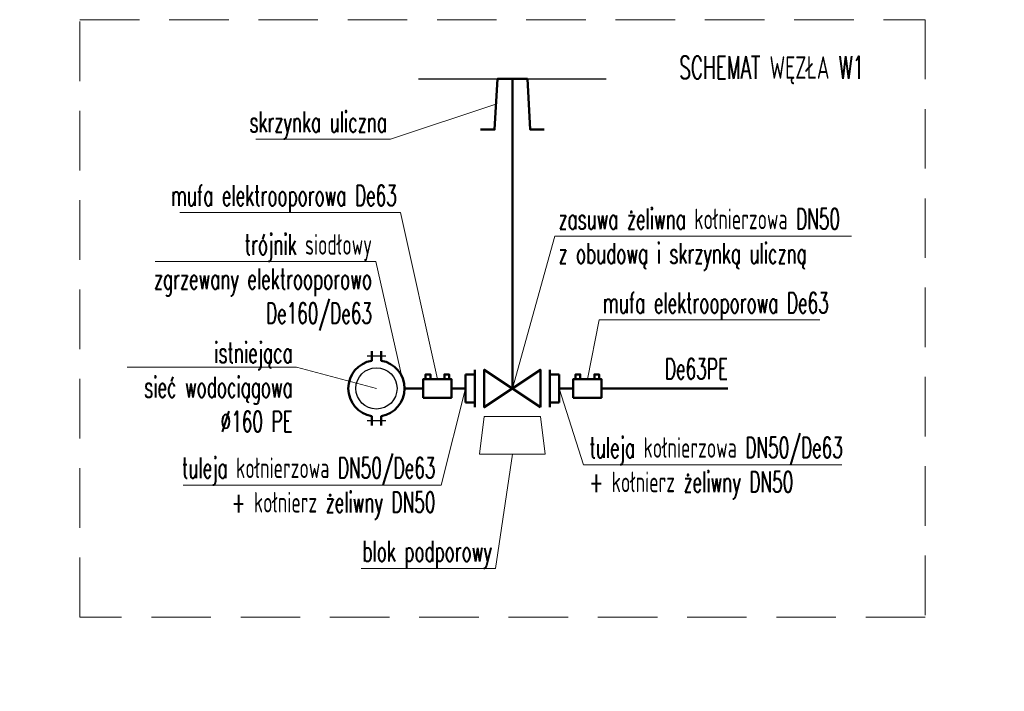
# Model space of a CAD drawing. Header units: millimetres. Extents: x 42478 to 46433, y 31104 to 33439.
# Tile 1 of 3: x 42478 to 43528, y 32536 to 33252. Entities that reach past the tile are written whole.
import ezdxf
from ezdxf import colors
from ezdxf.entities.mleader import LeaderData, LeaderLine
from ezdxf.enums import TextEntityAlignment as Align
from ezdxf.math import Vec2, Vec3

# ---------------------------------------------------------------- set-up
doc = ezdxf.new("R2010")
doc.units = ezdxf.units.MM
doc.linetypes.add('IS-DASHED', pattern=[19.05, 12.7, -6.35])
for name, color, linetype, lineweight in [('IS-profil-cienka', 7, 'Continuous', 15), ('IS-profil-gruba', 7, 'Continuous', 50), ('IS-profil-srednia', 7, 'Continuous', 30)]:
    doc.layers.add(name, color=color, linetype=linetype, lineweight=lineweight)
doc.styles.add('IS-0.6', font='simplex.shx', dxfattribs={"width": 0.6})

# ---------------------------------------------------------------- blocks, each defined once
blk = doc.blocks.new('_None')

msp = doc.modelspace()

# ---------------------------------------------------------------- linework, layer by layer
at = {"layer": 'IS-profil-cienka', "linetype": 'IS-DASHED', "ltscale": 5}
msp.add_lwpolyline([(42542.196, 33252.472), (43443.994, 33252.472), (43443.994, 32615.442), (42542.196, 32615.442)], close=True, dxfattribs=at)
at = {"layer": 'IS-profil-cienka'}
msp.add_lwpolyline([(43038.56, 32789.254), (42968.56, 32789.254), (42973.56, 32829.254), (43033.56, 32829.254)], close=True, dxfattribs=at)
at = {"layer": 'IS-profil-gruba'}
for p, q in [((43003.56, 32859.254), (43003.56, 33189.254)), ((42853.56, 32898.835), (42853.56, 32888.835)), ((42863.56, 32898.835), (42863.56, 32888.835)), ((42963.56, 32839.254), (42963.56, 32879.254)), ((43043.56, 32839.254), (43043.56, 32879.254)), ((42953.56, 32874.254), (42963.56, 32874.254)), ((42953.56, 32874.254), (42953.56, 32844.254)), ((43053.56, 32874.254), (43043.56, 32874.254)), ((43053.56, 32874.254), (43053.56, 32844.254)), ((42908.56, 32859.254), (42888.56, 32859.254)), ((42953.56, 32859.254), (42938.56, 32859.254)), ((43053.56, 32859.254), (43068.56, 32859.254)), ((43233.56, 32859.254), (43098.56, 32859.254)), ((42953.56, 32844.254), (42963.56, 32844.254)), ((43053.56, 32844.254), (43043.56, 32844.254)), ((42853.56, 32819.674), (42853.56, 32829.674)), ((42863.56, 32819.674), (42863.56, 32829.674))]:
    msp.add_line(p, q, dxfattribs=at)
for points in [[(42969.56, 33135.254), (42984.56, 33135.254), (42987.56, 33189.254), (43019.56, 33189.254), (43022.56, 33135.254), (43037.56, 33135.254)], [(43033.56, 32839.254), (43033.56, 32879.254), (42973.56, 32839.254), (42973.56, 32879.254), (43033.56, 32839.254)]]:
    msp.add_lwpolyline(points, dxfattribs=at)
for points in [[(42908.56, 32849.254), (42938.56, 32849.254), (42938.56, 32869.254), (42908.56, 32869.254)], [(42911.06, 32869.254), (42916.06, 32869.254), (42916.06, 32874.254), (42911.06, 32874.254)], [(42931.06, 32869.254), (42936.06, 32869.254), (42936.06, 32874.254), (42931.06, 32874.254)], [(43068.56, 32849.254), (43098.56, 32849.254), (43098.56, 32869.254), (43068.56, 32869.254)], [(43071.06, 32869.254), (43076.06, 32869.254), (43076.06, 32874.254), (43071.06, 32874.254)], [(43091.06, 32869.254), (43096.06, 32869.254), (43096.06, 32874.254), (43091.06, 32874.254)]]:
    msp.add_lwpolyline(points, close=True, dxfattribs=at)
for start, end in [(99.594068, 260.405932), (279.594068, 80.405932)]:
    msp.add_arc((42858.56, 32859.254), 30, start, end, dxfattribs=at)
at = {"layer": 'IS-profil-srednia'}
for p, q in [((42903.56, 33189.254), (43103.56, 33189.254)), ((42868.56, 32893.835), (42848.56, 32893.835)), ((42868.56, 32824.674), (42848.56, 32824.674))]:
    msp.add_line(p, q, dxfattribs=at)
msp.add_circle((42858.56, 32859.254), 22, dxfattribs=at)

# ---------------------------------------------------------------- texts
at = {"layer": 'IS-profil-srednia', "style": 'IS-0.6', "width": 0.6}
msp.add_text('De63PE', height=22, dxfattribs=at).set_placement((43233.56, 32869.254), align=Align.RIGHT)
at = {"layer": 'IS-profil-srednia', "insert": (43181.621, 33213.486), "char_height": 24, "attachment_point": 1, "style": 'IS-0.6'}
msp.add_mtext('SCHEMAT WĘZŁA W1', dxfattribs=at)

# ---------------------------------------------------------------- leaders
at = {"layer": 'IS-profil-srednia'}
ml = msp.add_multileader_mtext('Standard', dxfattribs=at)
ml.set_content('\\pxse1;skrzynka uliczna', color=256, style='IS-0.6')
ml.set_leader_properties(linetype='Continuous', lineweight=9)
ml.set_arrow_properties(name='NONE')
ml.build(insert=Vec2(0, 0))
ml.multileader.update_dxf_attribs({"has_dogleg": 0, "text_left_attachment_type": 6, "text_right_attachment_type": 6, "dogleg_length": 0, "arrow_head_size": 6.25})
ctx = ml.context
ctx.base_point, ctx.char_height, ctx.arrow_head_size, ctx.landing_gap_size, ctx.plane_origin = Vec3(42705.351, 33125.125), 22, 6.25, 4, Vec3(43927.908, 33003.424)
ctx.left_attachment, ctx.right_attachment, ctx.text_align_type = 6, 6, 2
notes = []
notes.append((ctx, [(0, (1, 1, 0), (42873.637, 33125.125), (-1, 0), 0, [(0, [(42986.06, 33162.254)], 0, [])])]))
ctx.mtext.insert, ctx.mtext.alignment, ctx.mtext.line_spacing_style, ctx.mtext.flow_direction = Vec3(42869.637, 33154.458), 3, 2, 5
ml = msp.add_multileader_mtext('Standard', dxfattribs=at)
ml.set_content('\\pxse1;mufa elektrooporowa De63', color=256, style='IS-0.6')
ml.set_leader_properties(linetype='Continuous', lineweight=9)
ml.set_arrow_properties(name='NONE')
ml.build(insert=Vec2(0, 0))
ml.multileader.update_dxf_attribs({"has_dogleg": 0, "text_left_attachment_type": 6, "text_right_attachment_type": 6, "dogleg_length": 0, "arrow_head_size": 6.25})
ctx = ml.context
ctx.base_point, ctx.char_height, ctx.arrow_head_size, ctx.landing_gap_size, ctx.plane_origin = Vec3(42607.256, 33046.738), 22, 6.25, 4, Vec3(43927.908, 32965.575)
ctx.left_attachment, ctx.right_attachment, ctx.text_align_type = 6, 6, 2
notes.append((ctx, [(0, (1, 1, 0), (42884.285, 33046.738), (-1, 0), 0, [(0, [(42923.56, 32869.254)], 0, [])])]))
ctx.mtext.insert, ctx.mtext.alignment, ctx.mtext.line_spacing_style, ctx.mtext.flow_direction = Vec3(42880.285, 33076.071), 3, 2, 5
ml = msp.add_multileader_mtext('Standard', dxfattribs=at)
ml.set_content('\\pxse1;zasuwa żeliwna kołnierzowa DN50\\Pz obudową i skrzynką uliczną', color=256, style='IS-0.6')
ml.set_leader_properties(linetype='Continuous', lineweight=9)
ml.set_arrow_properties(name='NONE')
ml.build(insert=Vec2(0, 0))
ml.multileader.update_dxf_attribs({"has_dogleg": 0, "text_left_attachment_type": 6, "text_right_attachment_type": 6, "dogleg_length": 0, "arrow_head_size": 6.25})
ctx = ml.context
ctx.base_point, ctx.char_height, ctx.arrow_head_size, ctx.landing_gap_size, ctx.plane_origin = Vec3(43048.801, 33021.675), 22, 6.25, 4, Vec3(43055.019, 32781.585)
ctx.left_attachment, ctx.right_attachment = 6, 6
notes.append((ctx, [(1, (1, 1, 0), (43048.801, 33021.675), (1, 0), 0, [(0, [(43003.56, 32859.254)], 0, [])])]))
ctx.mtext.insert, ctx.mtext.line_spacing_style, ctx.mtext.flow_direction = Vec3(43052.801, 33051.008), 2, 5
ml = msp.add_multileader_mtext('Standard', dxfattribs=at)
ml.set_content('\\pxse0.925;trójnik siodłowy \\Pzgrzewany elektrooporowo\\PDe160/De63', color=256, style='IS-0.6')
ml.set_leader_properties(linetype='Continuous', lineweight=9)
ml.set_arrow_properties(name='NONE')
ml.build(insert=Vec2(0, 0))
ml.multileader.update_dxf_attribs({"has_dogleg": 0, "text_left_attachment_type": 6, "text_right_attachment_type": 6, "dogleg_length": 0, "arrow_head_size": 6.25})
ctx = ml.context
ctx.base_point, ctx.char_height, ctx.arrow_head_size, ctx.landing_gap_size, ctx.plane_origin = Vec3(42592.083, 32994.491), 22, 6.25, 4, Vec3(41721.024, 33497.024)
ctx.left_attachment, ctx.right_attachment, ctx.text_align_type = 6, 6, 2
notes.append((ctx, [(1, (1, 1, 0), (42857.797, 32994.491), (-1, 0), 0, [(0, [(42888.56, 32859.254)], 0, [])])]))
ctx.mtext.insert, ctx.mtext.alignment, ctx.mtext.line_spacing_style, ctx.mtext.flow_direction = Vec3(42853.797, 33023.825), 3, 2, 5
ml = msp.add_multileader_mtext('Standard', dxfattribs=at)
ml.set_content('\\pxse1;mufa elektrooporowa De63', color=256, style='IS-0.6')
ml.set_leader_properties(linetype='Continuous', lineweight=9)
ml.set_arrow_properties(name='NONE')
ml.build(insert=Vec2(0, 0))
ml.multileader.update_dxf_attribs({"has_dogleg": 0, "text_left_attachment_type": 6, "text_right_attachment_type": 6, "dogleg_length": 0, "arrow_head_size": 6.25})
ctx = ml.context
ctx.base_point, ctx.char_height, ctx.arrow_head_size, ctx.landing_gap_size, ctx.plane_origin = Vec3(43096.093, 32932.299), 22, 6.25, 4, Vec3(44407.568, 32858.579)
ctx.left_attachment, ctx.right_attachment = 6, 6
notes.append((ctx, [(1, (1, 1, 0), (43096.093, 32932.299), (1, 0), 0, [(0, [(43083.56, 32869.254)], 0, [])])]))
ctx.mtext.insert, ctx.mtext.line_spacing_style, ctx.mtext.flow_direction = Vec3(43100.093, 32961.632), 2, 5
ml = msp.add_multileader_mtext('Standard', dxfattribs=at)
ml.set_content('\\pxse0.925;istniejąca \\Psieć wodociągowa \\P%%c160 PE', color=256, style='IS-0.6')
ml.set_leader_properties(linetype='Continuous', lineweight=9)
ml.set_arrow_properties(name='NONE')
ml.build(insert=Vec2(0, 0))
ml.multileader.update_dxf_attribs({"has_dogleg": 0, "text_left_attachment_type": 6, "text_right_attachment_type": 6, "dogleg_length": 0, "arrow_head_size": 6.25})
ctx = ml.context
ctx.base_point, ctx.char_height, ctx.arrow_head_size, ctx.landing_gap_size, ctx.plane_origin = Vec3(42591.72, 32882.009), 22, 6.25, 4, Vec3(42272.597, 32703.572)
ctx.left_attachment, ctx.right_attachment, ctx.text_align_type = 6, 6, 2
notes.append((ctx, [(1, (1, 1, 0), (42773.206, 32882.009), (-1, 0), 0, [(0, [(42858.56, 32859.254)], 0, [])])]))
ctx.mtext.insert, ctx.mtext.alignment, ctx.mtext.line_spacing_style, ctx.mtext.flow_direction = Vec3(42769.206, 32908.409), 3, 2, 5
ml = msp.add_multileader_mtext('Standard', dxfattribs=at)
ml.set_content('tuleja kołnierzowa DN50/De63\\P+ kołnierz żeliwny DN50', color=256, style='IS-0.6')
ml.set_leader_properties(linetype='Continuous', lineweight=9)
ml.set_arrow_properties(name='NONE')
ml.build(insert=Vec2(0, 0))
ml.multileader.update_dxf_attribs({"has_dogleg": 0, "text_left_attachment_type": 6, "text_right_attachment_type": 6, "dogleg_length": 0, "arrow_head_size": 6.25})
ctx = ml.context
ctx.base_point, ctx.char_height, ctx.arrow_head_size, ctx.landing_gap_size, ctx.plane_origin = Vec3(42609.13, 32756.247), 22, 6.25, 6.25, Vec3(44284.18, 32532.54)
ctx.left_attachment, ctx.right_attachment, ctx.text_align_type = 6, 6, 2
notes.append((ctx, [(1, (1, 1, 0), (42927.745, 32756.247), (-1, 0), 0, [(1, [(42953.56, 32859.254)], 0, [])])]))
ctx.mtext.insert, ctx.mtext.alignment, ctx.mtext.line_spacing_style, ctx.mtext.flow_direction = Vec3(42921.495, 32785.58), 3, 2, 5
ml = msp.add_multileader_mtext('Standard', dxfattribs=at)
ml.set_content('tuleja kołnierzowa DN50/De63\\P+ kołnierz żeliwny DN50', color=256, style='IS-0.6')
ml.set_leader_properties(linetype='Continuous', lineweight=9)
ml.set_arrow_properties(name='NONE')
ml.build(insert=Vec2(0, 0))
ml.multileader.update_dxf_attribs({"has_dogleg": 0, "text_left_attachment_type": 6, "text_right_attachment_type": 6, "dogleg_length": 0, "arrow_head_size": 6.25})
ctx = ml.context
ctx.base_point, ctx.char_height, ctx.arrow_head_size, ctx.landing_gap_size, ctx.plane_origin = Vec3(43079.474, 32777.916), 22, 6.25, 6.25, Vec3(44768.889, 32532.54)
ctx.left_attachment, ctx.right_attachment = 6, 6
notes.append((ctx, [(0, (1, 1, 0), (43079.474, 32777.916), (1, 0), 0, [(1, [(43053.56, 32859.254)], 0, [])])]))
ctx.mtext.insert, ctx.mtext.line_spacing_style, ctx.mtext.flow_direction = Vec3(43085.724, 32807.249), 2, 5
ml = msp.add_multileader_mtext('Standard', dxfattribs=at)
ml.set_content('\\pxse1;blok podporowy', color=256, style='IS-0.6')
ml.set_leader_properties(linetype='Continuous', lineweight=9)
ml.set_arrow_properties(name='NONE')
ml.build(insert=Vec2(0, 0))
ml.multileader.update_dxf_attribs({"has_dogleg": 0, "text_left_attachment_type": 6, "text_right_attachment_type": 6, "dogleg_length": 0, "arrow_head_size": 6.25})
ctx = ml.context
ctx.base_point, ctx.char_height, ctx.arrow_head_size, ctx.landing_gap_size, ctx.plane_origin = Vec3(42824.308, 32667.29), 22, 6.25, 4, Vec3(43962.908, 32647.307)
ctx.left_attachment, ctx.right_attachment, ctx.text_align_type = 6, 6, 2
notes.append((ctx, [(0, (1, 1, 0), (42985.679, 32667.29), (-1, 0), 0, [(0, [(43003.56, 32789.254)], 0, [])])]))
ctx.mtext.insert, ctx.mtext.alignment, ctx.mtext.line_spacing_style, ctx.mtext.flow_direction = Vec3(42981.679, 32696.623), 3, 2, 5
for ctx, leaders in notes:
    for number, flags, end, landing, length, lines in leaders:
        leader = LeaderData()
        leader.index, (leader.has_last_leader_line, leader.has_dogleg_vector, leader.attachment_direction) = number, flags
        leader.last_leader_point, leader.dogleg_vector, leader.dogleg_length = Vec3(end), Vec3(landing), length
        for number, points, colour, breaks in lines:
            line = LeaderLine()
            line.index, line.vertices, line.color, line.breaks = number, Vec3.list(points), colors.encode_raw_color(colour), breaks
            leader.lines.append(line)
        ctx.leaders.append(leader)

doc.saveas('drawing.dxf')
